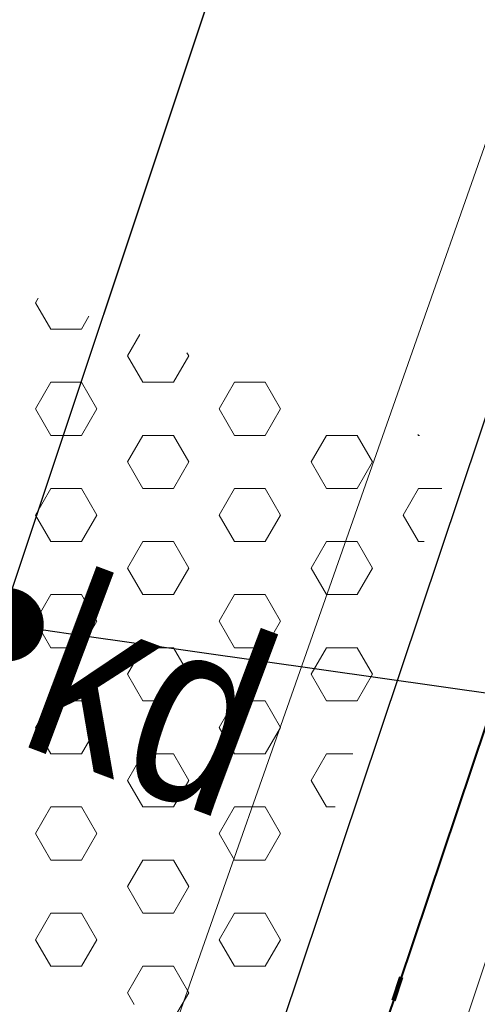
# Model space of a CAD drawing. Header units: metres. Extents: x 6599773 to 13199707, y 5688499 to 11377233.
# Tile 93 of 256: x 6599933.35 to 6599935.22, y 5688791.4 to 5688795.42. Entities that reach past the tile are written whole.
import ezdxf
from ezdxf import colors
from ezdxf.entities.mleader import LeaderData, LeaderLine
from ezdxf.enums import TextEntityAlignment as Align
from ezdxf.math import Vec2, Vec3

# ---------------------------------------------------------------- set-up
doc = ezdxf.new("R2010")
doc.units = ezdxf.units.M
doc.header["$MEASUREMENT"] = 0
for name, pattern in [('1', [0]), ('9', [1, 0, -1]), ('BTO', [0]), ('GUK', [2, 1.5, -0.5]), ('UPT', [0])]:
    doc.linetypes.add(name, pattern=pattern)
doc.layers.get('0').update_dxf_attribs({"linetype": 'CONTINUOUS', "lineweight": 5})
for name, color, linetype, lineweight in [('_kolor chodnik', 50, '1', 0), ('_kolor umocn', 7, '1', 5), ('_kolor zjazdy kostka', 7, '1', 0), ('_kolor ścieżka', 10, '1', 0), ('_linie rozgran', 100, '9', 90), ('_opiskd', 14, 'CONTINUOUS', 15), ('_row', 150, 'CONTINUOUS', 30), ('AS__Nowe_granice', 140, 'CONTINUOUS', 30), ('Kontury', 90, 'GUK', 5), ('OTK_L_5', 7, 'CONTINUOUS', 5), ('P_SUKP_E_T_0', 7, 'CONTINUOUS', 5), ('UTTPOM_L_0', 30, 'UPT', 9)]:
    doc.layers.add(name, color=color, linetype=linetype, lineweight=lineweight)
for name, color, linetype, lineweight, true_color in [('_kolor jezdnia', 7, '1', 0, 0x00dbdb), ('_kolor pobocze', 7, '1', 0, 0xff66ff), ('_podział mój', 7, 'BTO', 40, 0xdb70ff)]:
    doc.layers.add(name, color=color, linetype=linetype, lineweight=lineweight, true_color=true_color)
doc.styles.add('opis drzewa', font='ARIALN.TTF', dxfattribs={"width": 0.7, "height": 1.6})
doc.styles.add('STYL_ARIAL', font='ARIALN.TTF', dxfattribs={"width": 0.75, "oblique": 0.1})
pattern_1 = [(45, (0, 0), (-0.1767766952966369, 0.1767766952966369), []), (135, (0, 0), (-0.1767766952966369, -0.1767766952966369), [])]

# ---------------------------------------------------------------- blocks, each defined once
blk = doc.blocks.new('_Dot')
at = {"color": 0, "linetype": 'ByBlock', "lineweight": -2}
blk.add_line((-0.5, 0), (-1, 0), dxfattribs=at)
at = {"color": 0, "linetype": 'ByBlock', "const_width": 0.5}
blk.add_lwpolyline([(-0.25, 0, 1), (0.25, 0, 1)], format="xyb", close=True, dxfattribs=at)

msp = doc.modelspace()

# ---------------------------------------------------------------- hatches: boundary and pattern name
at = {"layer": '_kolor chodnik'}
h = msp.add_hatch(dxfattribs=at)
h.set_pattern_fill('ANSI37', color=256, scale=2)
h.set_pattern_definition(pattern_1)
h.paths.add_polyline_path([(6599849.938171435, 5688542.085872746), (6599852.232147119, 5688548.938742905), (6599853.573135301, 5688548.489851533), (6599853.827082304, 5688549.248475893), (6599851.793849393, 5688549.929093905), (6599849.895278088, 5688548.982823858), (6599847.823506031, 5688542.793750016)])
edge = h.paths.add_edge_path()
edge.add_line((6600018.106075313, 5689087.454911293), (6600022.42781917, 5689091.229234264))
edge.add_line((6600022.42781917, 5689091.229234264), (6600020.233254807, 5689093.742094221))
edge.add_line((6600020.233254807, 5689093.742094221), (6600017.159471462, 5689091.057656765))
edge.add_arc((6600023.275194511, 5689085.3851404), 8.341433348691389, 137.1531559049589, 148.8016577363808)
edge.add_line((6600016.140105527, 5689089.706021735), (6600018.106075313, 5689087.454911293))
h.paths.add_polyline_path([(6600038.501784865, 5689187.592294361), (6600037.906968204, 5689187.700586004), (6600037.63829624, 5689186.224843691), (6600038.240083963, 5689186.115282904)])
h.paths.add_polyline_path([(6600069.098302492, 5689360.276020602), (6600068.321239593, 5689360.413462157), (6600068.064048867, 5689358.936495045), (6600068.836639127, 5689358.799546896)])
h.paths.add_polyline_path([(6600082.393785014, 5689362.950258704), (6600082.941124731, 5689366.103121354), (6600081.481377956, 5689366.361351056), (6600080.923159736, 5689363.210828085)])
h.paths.add_polyline_path([(6600074.022236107, 5689388.065861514), (6600072.983907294, 5689388.249860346), (6600072.723374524, 5689386.77253894), (6600073.760538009, 5689386.588865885)])
h.paths.add_polyline_path([(6600105.613104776, 5689486.405659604), (6600106.749499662, 5689489.711933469), (6600105.298891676, 5689490.233346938), (6600104.143487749, 5689486.917306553)], flags=17)
h.paths.add_polyline_path([(6600132.519778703, 5689678.737346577), (6600131.761827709, 5689678.896110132), (6600131.444670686, 5689677.429261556), (6600132.212256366, 5689677.269208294)])
h.paths.add_polyline_path([(6600156.649397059, 5689798.7449027), (6600156.48800471, 5689797.958860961), (6600157.450195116, 5689797.757316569), (6600157.615023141, 5689798.542205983)])
h.paths.add_polyline_path([(6600189.055358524, 5689948.643107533), (6600187.902868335, 5689948.884512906), (6600187.600024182, 5689947.417400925), (6600188.748131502, 5689947.176379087)])
edge = h.paths.add_edge_path()
edge.add_line((6600204.459383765, 5690032.969035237), (6600204.153258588, 5690031.227801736))
edge.add_arc((6600202.328347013, 5690027.299936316), 4.331100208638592, 41.85300125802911, 65.08011549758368, ccw=False)
edge.add_arc((6600032.90393149, 5690051.979071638), 174.020003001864, 352.8070218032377, 353.495463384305)
edge.add_arc((6600202.372679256, 5690027.343587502), 5.999999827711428, 55.12102442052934, 69.64815978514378)
edge = h.paths.add_edge_path()
edge.add_line((6600205.046027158, 5690040.265402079), (6600204.972740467, 5690038.483452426))
edge.add_arc((6600203.986269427, 5690044.401803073), 5.999999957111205, 279.4630688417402, 294.9140560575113)
edge.add_line((6600206.513819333, 5690038.960158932), (6600206.607027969, 5690041.030672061))
edge.add_arc((6600203.986269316, 5690044.401803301), 4.270000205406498, 284.3702444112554, 307.86193139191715, ccw=False)
edge = h.paths.add_edge_path()
edge.add_arc((6600203.547470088, 5690044.558759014), 6.446878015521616, 324.4350091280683, 356.2013368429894, ccw=False)
edge.add_arc((6600203.986269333, 5690044.401803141), 6.00000007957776, 323.2169970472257, 357.4193489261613)
h.paths.add_polyline_path([(6600208.910055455, 5690121.713696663), (6600208.146285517, 5690121.748120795), (6600207.125602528, 5690121.794124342), (6600209.971605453, 5690121.665851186)])
edge = h.paths.add_edge_path()
edge.add_line((6600238.769818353, 5690481.648294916), (6600240.338176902, 5690490.873746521))
edge.add_line((6600240.338176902, 5690490.873746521), (6600241.251295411, 5690510.829461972))
edge.add_line((6600241.251295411, 5690510.829461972), (6600239.524022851, 5690510.928942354))
edge.add_line((6600239.524022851, 5690510.928942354), (6600238.633343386, 5690491.167757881))
edge.add_line((6600238.633343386, 5690491.167757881), (6600234.579716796, 5690467.661262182))
edge.add_line((6600234.579716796, 5690467.661262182), (6600234.449796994, 5690464.966873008))
edge.add_arc((6600242.443669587, 5690464.607462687), 8.00194818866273, 177.4256738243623, 268.2543056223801)
edge.add_line((6600242.199903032, 5690456.609228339), (6600242.216657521, 5690457.359274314))
edge.add_line((6600242.216657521, 5690457.359274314), (6600242.305257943, 5690458.836738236))
edge.add_arc((6600242.444504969, 5690464.607952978), 5.772894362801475, 177.0298084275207, 268.6178439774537, ccw=False)
edge.add_line((6600236.679365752, 5690464.907083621), (6600236.951876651, 5690470.95443634))
edge.add_line((6600236.951876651, 5690470.95443634), (6600238.150786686, 5690478.210832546))
edge.add_line((6600238.150786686, 5690478.210832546), (6600238.769818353, 5690481.648294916))
h.paths.add_polyline_path([(6600238.769818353, 5690481.648294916), (6600238.150786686, 5690478.210832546), (6600239.670056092, 5690477.930590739), (6600240.266710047, 5690481.376366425)], flags=17)
edge = h.paths.add_edge_path()
edge.add_line((6600223.366500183, 5690460.339976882), (6600223.276803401, 5690457.948865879))
edge.add_arc((6600221.105749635, 5690465.64864014), 7.999999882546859, 285.7465040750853, 299.8464885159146)
edge.add_line((6600225.08717264, 5690458.709744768), (6600225.240084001, 5690461.623695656))
edge.add_arc((6600221.105749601, 5690465.648640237), 5.769999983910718, 293.06724420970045, 315.7681070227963, ccw=False)
edge = h.paths.add_edge_path()
edge.add_arc((6600220.025145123, 5690444.676291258), 5.77000016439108, 37.996647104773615, 59.94382588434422, ccw=False)
edge.add_line((6600224.572175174, 5690448.22839199), (6600224.817793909, 5690451.081798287))
edge.add_arc((6600220.025145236, 5690444.676291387), 7.999999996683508, 53.19588653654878, 68.15166733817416)
edge.add_line((6600223.00235276, 5690452.101669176), (6600222.91504296, 5690449.670427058))
edge = h.paths.add_edge_path()
edge.add_arc((6600221.105749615, 5690465.648640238), 7.999999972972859, 328.0222308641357, 357.0132597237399)
edge.add_line((6600229.094882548, 5690465.23180147), (6600229.218816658, 5690467.593604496))
edge.add_line((6600229.218816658, 5690467.593604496), (6600228.218919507, 5690467.645774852))
edge.add_line((6600228.218919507, 5690467.645774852), (6600227.891778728, 5690461.411918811))
h.paths.add_polyline_path([(6600200.980142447, 5690012.236744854), (6600202.31727834, 5690011.956662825), (6600202.522293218, 5690012.935421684), (6600201.182321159, 5690013.216097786)])
h.paths.add_polyline_path([(6600196.457878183, 5689983.98337835), (6600195.202332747, 5689984.246370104), (6600194.899091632, 5689982.777335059), (6600196.150355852, 5689982.515240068)])
edge = h.paths.add_edge_path()
edge.add_line((6600112.305909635, 5689517.99101877), (6600112.691041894, 5689519.807934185))
edge.add_line((6600112.691041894, 5689519.807934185), (6600113.245521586, 5689522.423769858))
edge.add_line((6600113.245521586, 5689522.423769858), (6600111.553124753, 5689522.782507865))
edge.add_line((6600111.553124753, 5689522.782507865), (6600107.405864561, 5689503.217226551))
edge.add_line((6600107.405864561, 5689503.217226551), (6600099.494506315, 5689480.361667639))
edge.add_line((6600099.494506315, 5689480.361667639), (6600099.182814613, 5689478.891218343))
edge.add_arc((6600107.008997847, 5689477.232359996), 8.000059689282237, 168.0325629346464, 257.7529108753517)
edge.add_line((6600105.311960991, 5689469.414366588), (6600105.784990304, 5689471.593619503))
edge.add_arc((6600107.008927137, 5689477.232314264), 5.769999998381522, 168.0321375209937, 257.7533362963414, ccw=False)
edge.add_line((6600101.364343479, 5689478.42879883), (6600101.647245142, 5689479.76342708))
edge.add_line((6600101.647245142, 5689479.76342708), (6600104.143487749, 5689486.917306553))
edge.add_line((6600104.143487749, 5689486.917306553), (6600105.298891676, 5689490.233346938))
edge.add_line((6600105.298891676, 5689490.233346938), (6600108.240043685, 5689498.809726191))
edge.add_line((6600108.240043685, 5689498.809726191), (6600112.305909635, 5689517.99101877))
h.paths.add_polyline_path([(6600136.009573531, 5689645.499114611), (6600138.333647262, 5689645.012304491), (6600138.661671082, 5689646.578318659), (6600134.869459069, 5689647.372651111)])
at = {"layer": '_kolor jezdnia'}
h = msp.add_hatch(dxfattribs=at)
h.set_pattern_fill('ANSI37', color=256, scale=2.2)
h.set_pattern_definition([(311.9999999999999, (0, 0), (0.2043648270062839, 0.1840109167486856), []), (41.99999999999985, (0, 0), (-0.1840109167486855, 0.2043648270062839), [])])
edge = h.paths.add_edge_path()
edge.add_line((6599833.066047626, 5688539.933393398), (6599850.649511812, 5688527.983462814))
edge.add_arc((6599857.337592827, 5688536.653968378), 10.95025544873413, 169.5012687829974, 232.3548431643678, ccw=False)
edge.add_arc((6599858.085851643, 5688536.618142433), 11.69295282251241, 162.2507788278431, 169.9967502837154, ccw=False)
edge.add_line((6599846.949484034, 5688540.182754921), (6599847.823506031, 5688542.793750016))
edge.add_line((6599847.823506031, 5688542.793750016), (6599849.895278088, 5688548.982823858))
edge.add_line((6599849.895278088, 5688548.982823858), (6599852.434748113, 5688556.56906746))
edge.add_line((6599852.434748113, 5688556.56906746), (6599928.48625871, 5688783.760284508))
edge.add_line((6599928.48625871, 5688783.760284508), (6599931.025728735, 5688791.34652811))
edge.add_line((6599931.025728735, 5688791.34652811), (6599996.657773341, 5688987.411326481))
edge.add_line((6599996.657773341, 5688987.411326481), (6599999.197243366, 5688994.997570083))
edge.add_line((6599999.197243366, 5688994.997570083), (6600021.930100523, 5689062.908193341))
edge.add_line((6600021.930100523, 5689062.908193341), (6600017.620224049, 5689067.371531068))
edge.add_line((6600017.620224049, 5689067.371531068), (6600016.714558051, 5689064.654078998))
edge.add_line((6600016.714558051, 5689064.654078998), (6600012.423620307, 5689051.835617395))
edge.add_line((6600012.423620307, 5689051.835617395), (6600009.884150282, 5689044.249373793))
edge.add_line((6600009.884150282, 5689044.249373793), (6599977.53516164, 5688947.612159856))
edge.add_line((6599977.53516164, 5688947.612159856), (6599974.995691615, 5688940.025916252))
edge.add_line((6599974.995691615, 5688940.025916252), (6599942.096912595, 5688841.746295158))
edge.add_line((6599942.096912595, 5688841.746295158), (6599939.557442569, 5688834.160051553))
edge.add_line((6599939.557442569, 5688834.160051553), (6599882.679288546, 5688664.246042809))
edge.add_line((6599882.679288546, 5688664.246042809), (6599880.139818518, 5688656.659799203))
edge.add_line((6599880.139818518, 5688656.659799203), (6599852.464543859, 5688573.984527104))
edge.add_line((6599852.464543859, 5688573.984527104), (6599842.470137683, 5688544.127903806))
edge.add_arc((6599835.706422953, 5688546.652910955), 7.219660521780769, 248.54809133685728, 339.52856074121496, ccw=False)
h.paths.add_polyline_path([(6600044.653202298, 5689172.271628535), (6600046.276244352, 5689181.431901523), (6600047.759199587, 5689189.801539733), (6600051.0603021, 5689208.432603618), (6600052.368792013, 5689215.817578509), (6600054.808584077, 5689229.587499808), (6600056.11707399, 5689236.972474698), (6600057.346666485, 5689243.912161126), (6600058.655146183, 5689251.297078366), (6600058.831439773, 5689252.292060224), (6600060.098987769, 5689259.445963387), (6600060.139929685, 5689259.677035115), (6600061.407468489, 5689266.830886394), (6600072.329030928, 5689328.470998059), (6600073.637511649, 5689335.855921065), (6600077.337304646, 5689356.73715072), (6600078.820259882, 5689365.106788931), (6600081.142794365, 5689378.214921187), (6600082.53851694, 5689386.092227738), (6600095.187867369, 5689457.483787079), (6600091.082877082, 5689465.8405575), (6600089.043088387, 5689454.328211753), (6600087.870641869, 5689447.711051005), (6600087.560133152, 5689445.958573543), (6600086.562151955, 5689440.326076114), (6600082.433200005, 5689417.022719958), (6600080.95024477, 5689408.65308175), (6600077.202698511, 5689387.502337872), (6600075.719743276, 5689379.132699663), (6600073.469199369, 5689366.430874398), (6600071.986244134, 5689358.061236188), (6600069.986864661, 5689346.776955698), (6600068.591142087, 5689338.899649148), (6600065.559290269, 5689321.78820693), (6600064.163567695, 5689313.91090038), (6600059.719426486, 5689288.828650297), (6600058.323703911, 5689280.951343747), (6600057.563846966, 5689276.662793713), (6600056.168124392, 5689268.785487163), (6600054.804920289, 5689261.091711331), (6600053.409197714, 5689253.214404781), (6600053.264817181, 5689252.399536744), (6600051.869094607, 5689244.522230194), (6600051.183555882, 5689240.653124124), (6600049.787833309, 5689232.775817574), (6600046.593849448, 5689214.749319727), (6600045.198126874, 5689206.872013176), (6600044.41754409, 5689202.466488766), (6600042.934588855, 5689194.096850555), (6600036.429952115, 5689157.38538759), (6600034.94699688, 5689149.01574938), (6600030.579776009, 5689124.367629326), (6600027.529365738, 5689107.151445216), (6600024.895072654, 5689094.014582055), (6600030.583685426, 5689094.264316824), (6600032.945013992, 5689106.191885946), (6600043.170247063, 5689163.901990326)])
edge = h.paths.add_edge_path()
edge.add_line((6600111.106812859, 5689535.144351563), (6600111.256844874, 5689535.85214863))
edge.add_line((6600111.256844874, 5689535.85214863), (6600112.915748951, 5689543.678261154))
edge.add_line((6600112.915748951, 5689543.678261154), (6600117.304772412, 5689564.384094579))
edge.add_line((6600117.304772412, 5689564.384094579), (6600119.067357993, 5689572.699339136))
edge.add_line((6600119.067357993, 5689572.699339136), (6600120.087667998, 5689577.512794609))
edge.add_line((6600120.087667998, 5689577.512794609), (6600121.64289057, 5689584.849775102))
edge.add_line((6600121.64289057, 5689584.849775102), (6600128.436769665, 5689616.900852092))
edge.add_line((6600128.436769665, 5689616.900852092), (6600129.991992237, 5689624.237832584))
edge.add_line((6600129.991992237, 5689624.237832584), (6600132.660554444, 5689636.827148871))
edge.add_line((6600132.660554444, 5689636.827148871), (6600133.208838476, 5689639.444704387))
edge.add_line((6600133.208838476, 5689639.444704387), (6600134.848957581, 5689647.274775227))
edge.add_line((6600134.848957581, 5689647.274775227), (6600138.97649476, 5689666.979995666))
edge.add_line((6600138.97649476, 5689666.979995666), (6600140.51410642, 5689674.320687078))
edge.add_line((6600140.51410642, 5689674.320687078), (6600145.209128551, 5689696.735129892))
edge.add_line((6600145.209128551, 5689696.735129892), (6600146.746740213, 5689704.075821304))
edge.add_line((6600146.746740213, 5689704.075821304), (6600151.462308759, 5689726.588354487))
edge.add_line((6600151.462308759, 5689726.588354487), (6600152.999920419, 5689733.929045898))
edge.add_line((6600152.999920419, 5689733.929045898), (6600155.244070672, 5689744.642813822))
edge.add_line((6600155.244070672, 5689744.642813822), (6600156.781682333, 5689751.983505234))
edge.add_line((6600156.781682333, 5689751.983505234), (6600161.635515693, 5689775.156126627))
edge.add_line((6600161.635515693, 5689775.156126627), (6600163.378142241, 5689783.475576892))
edge.add_line((6600163.378142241, 5689783.475576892), (6600163.850769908, 5689785.731942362))
edge.add_line((6600163.850769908, 5689785.731942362), (6600167.028500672, 5689800.90270461))
edge.add_line((6600167.028500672, 5689800.90270461), (6600179.490888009, 5689860.399222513))
edge.add_line((6600179.490888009, 5689860.399222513), (6600181.233514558, 5689868.718672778))
edge.add_line((6600181.233514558, 5689868.718672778), (6600181.84713393, 5689871.648144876))
edge.add_line((6600181.84713393, 5689871.648144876), (6600183.38474559, 5689878.988836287))
edge.add_line((6600183.38474559, 5689878.988836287), (6600184.935818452, 5689886.393792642))
edge.add_line((6600184.935818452, 5689886.393792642), (6600186.575937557, 5689894.223863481))
edge.add_line((6600186.575937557, 5689894.223863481), (6600194.051338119, 5689929.912074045))
edge.add_line((6600194.051338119, 5689929.912074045), (6600195.691457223, 5689937.742144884))
edge.add_line((6600195.691457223, 5689937.742144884), (6600202.915799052, 5689972.231779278))
edge.add_line((6600202.915799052, 5689972.231779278), (6600204.555918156, 5689980.061850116))
edge.add_line((6600204.555918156, 5689980.061850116), (6600206.062781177, 5689987.255744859))
edge.add_line((6600206.062781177, 5689987.255744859), (6600207.702900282, 5689995.085815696))
edge.add_line((6600207.702900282, 5689995.085815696), (6600210.232559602, 5690007.162628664))
edge.add_line((6600210.232559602, 5690007.162628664), (6600211.694938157, 5690014.144150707))
edge.add_arc((6600028.177652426, 5690052.584442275), 187.5000004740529, 348.1696294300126, 357.4195276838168)
edge.add_line((6600215.487522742, 5690044.142720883), (6600208.310270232, 5690026.480446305))
edge.add_arc((6600032.903933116, 5690051.97907145), 177.2500013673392, 348.1696294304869, 351.7289130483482, ccw=False)
edge.add_line((6600206.38894146, 5690015.640182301), (6600205.966941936, 5690013.625519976))
edge.add_line((6600205.966941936, 5690013.625519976), (6600204.326822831, 5690005.795449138))
edge.add_line((6600204.326822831, 5690005.795449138), (6600197.076961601, 5689971.183982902))
edge.add_line((6600197.076961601, 5689971.183982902), (6600195.334335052, 5689962.864532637))
edge.add_line((6600195.334335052, 5689962.864532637), (6600193.44722506, 5689953.855305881))
edge.add_line((6600193.44722506, 5689953.855305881), (6600191.909227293, 5689946.512771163))
edge.add_line((6600191.909227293, 5689946.512771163), (6600185.49684423, 5689915.899498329))
edge.add_line((6600185.49684423, 5689915.899498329), (6600183.856521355, 5689908.068454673))
edge.add_line((6600183.856521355, 5689908.068454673), (6600182.066605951, 5689899.523243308))
edge.add_line((6600182.066605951, 5689899.523243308), (6600180.32407057, 5689891.204228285))
edge.add_line((6600180.32407057, 5689891.204228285), (6600174.320344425, 5689862.541919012))
edge.add_line((6600174.320344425, 5689862.541919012), (6600172.577809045, 5689854.222903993))
edge.add_line((6600172.577809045, 5689854.222903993), (6600163.663810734, 5689811.666703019))
edge.add_line((6600163.663810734, 5689811.666703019), (6600162.023782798, 5689803.837067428))
edge.add_line((6600162.023782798, 5689803.837067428), (6600160.924220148, 5689798.587659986))
edge.add_line((6600160.924220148, 5689798.587659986), (6600159.279208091, 5689790.734229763))
edge.add_line((6600159.279208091, 5689790.734229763), (6600157.107250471, 5689780.365115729))
edge.add_line((6600157.107250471, 5689780.365115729), (6600155.462238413, 5689772.511685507))
edge.add_line((6600155.462238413, 5689772.511685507), (6600153.380318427, 5689762.572418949))
edge.add_line((6600153.380318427, 5689762.572418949), (6600151.735124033, 5689754.718118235))
edge.add_line((6600151.735124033, 5689754.718118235), (6600148.586504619, 5689739.686336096))
edge.add_line((6600148.586504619, 5689739.686336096), (6600146.885007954, 5689731.563243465))
edge.add_line((6600146.885007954, 5689731.563243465), (6600141.75088822, 5689707.052510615))
edge.add_line((6600141.75088822, 5689707.052510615), (6600140.110896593, 5689699.223048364))
edge.add_line((6600140.110896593, 5689699.223048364), (6600133.483561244, 5689667.583574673))
edge.add_line((6600133.483561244, 5689667.583574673), (6600131.860394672, 5689659.834436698))
edge.add_line((6600131.860394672, 5689659.834436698), (6600131.740984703, 5689659.26436315))
edge.add_line((6600131.740984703, 5689659.26436315), (6600130.117814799, 5689651.515209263))
edge.add_line((6600130.117814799, 5689651.515209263), (6600127.278733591, 5689637.961189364))
edge.add_line((6600127.278733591, 5689637.961189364), (6600126.924568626, 5689636.290366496))
edge.add_line((6600126.924568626, 5689636.290366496), (6600125.166244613, 5689627.995226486))
edge.add_line((6600125.166244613, 5689627.995226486), (6600118.009503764, 5689594.232298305))
edge.add_line((6600118.009503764, 5689594.232298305), (6600116.251179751, 5689585.937158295))
edge.add_line((6600116.251179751, 5689585.937158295), (6600113.665314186, 5689573.737975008))
edge.add_line((6600113.665314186, 5689573.737975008), (6600111.898534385, 5689565.402943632))
edge.add_line((6600111.898534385, 5689565.402943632), (6600104.889982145, 5689532.33911599))
edge.add_line((6600104.889982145, 5689532.33911599), (6600103.226635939, 5689524.492047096))
edge.add_line((6600103.226635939, 5689524.492047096), (6600096.623876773, 5689493.342605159))
edge.add_line((6600096.623876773, 5689493.342605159), (6600094.968986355, 5689485.53542763))
edge.add_line((6600094.968986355, 5689485.53542763), (6600094.300101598, 5689482.379870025))
edge.add_line((6600094.300101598, 5689482.379870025), (6600099.182814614, 5689478.891218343))
edge.add_line((6600099.182814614, 5689478.891218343), (6600099.494506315, 5689480.361667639))
edge.add_line((6600099.494506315, 5689480.361667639), (6600111.106812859, 5689535.144351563))
edge = h.paths.add_edge_path()
edge.add_arc((6600239.213891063, 5690851.4003676), 10.0000000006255, -2.8342403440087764, 76.13703556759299, ccw=False)
edge.add_line((6600249.201658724, 5690850.905901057), (6600249.082723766, 5690848.503524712))
edge.add_line((6600249.082723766, 5690848.503524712), (6600247.016487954, 5690806.767468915))
edge.add_line((6600247.016487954, 5690806.767468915), (6600246.092398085, 5690789.152178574))
edge.add_line((6600246.092398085, 5690789.152178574), (6600233.768116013, 5690572.015170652))
edge.add_line((6600233.768116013, 5690572.015170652), (6600228.959056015, 5690465.29620206))
edge.add_line((6600228.959056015, 5690465.29620206), (6600234.588724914, 5690465.017134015))
edge.add_line((6600234.588724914, 5690465.017134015), (6600239.26254019, 5690571.767576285))
edge.add_line((6600239.26254019, 5690571.767576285), (6600252.505038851, 5690806.400146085))
edge.add_line((6600252.505038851, 5690806.400146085), (6600254.569211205, 5690848.094521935))
edge.add_arc((6600262.559425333, 5690847.6989487), 7.999999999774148, 76.13703557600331, 177.1657596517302, ccw=False)
edge.add_line((6600264.476229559, 5690855.465921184), (6600241.609896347, 5690861.109083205))
edge = h.paths.add_edge_path()
edge.add_line((6600250.031475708, 5690451.625307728), (6600250.231741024, 5690455.772579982))
edge.add_line((6600250.231741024, 5690455.772579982), (6600246.257763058, 5690456.417303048))
edge.add_line((6600246.257763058, 5690456.417303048), (6600242.171761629, 5690456.61060902))
edge.add_arc((6600242.563100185, 5690464.586983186), 7.985968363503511, 176.9123644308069, 267.1911945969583, ccw=False)
edge.add_line((6600234.588724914, 5690465.017134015), (6600228.959056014, 5690465.29620206))
edge.add_arc((6600220.965133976, 5690465.657286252), 8.002072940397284, 267.8289300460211, 357.413716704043, ccw=False)
edge.add_line((6600220.661989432, 5690457.660957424), (6600212.406915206, 5690458.119572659))
edge.add_line((6600212.406915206, 5690458.119572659), (6600208.431872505, 5690457.817501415))
edge.add_line((6600208.431872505, 5690457.817501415), (6600208.233912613, 5690454.548331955))
edge.add_line((6600208.233912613, 5690454.548331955), (6600212.129565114, 5690453.127270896))
edge.add_line((6600212.129565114, 5690453.127270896), (6600218.640548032, 5690452.76554962))
edge.add_line((6600218.640548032, 5690452.76554962), (6600216.486747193, 5690452.885205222))
edge.add_line((6600216.486747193, 5690452.885205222), (6600220.46890539, 5690452.663974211))
edge.add_arc((6600220.025145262, 5690444.676291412), 7.999999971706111, -0.3386579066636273, 86.8201700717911, ccw=False)
edge.add_line((6600228.025005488, 5690444.629006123), (6600227.803602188, 5690439.649256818))
edge.add_line((6600227.803602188, 5690439.649256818), (6600226.885525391, 5690435.936828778))
edge.add_line((6600226.885525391, 5690435.936828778), (6600225.534849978, 5690405.967249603))
edge.add_line((6600225.534849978, 5690405.967249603), (6600226.115199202, 5690402.187514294))
edge.add_line((6600226.115199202, 5690402.187514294), (6600213.445139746, 5690121.008786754))
edge.add_line((6600213.445139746, 5690121.008786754), (6600213.352800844, 5690118.960058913))
edge.add_line((6600213.352800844, 5690118.960058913), (6600209.980184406, 5690044.131649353))
edge.add_arc((6600203.986269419, 5690044.401803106), 5.999999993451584, 257.4162346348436, 357.41934921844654, ccw=False)
edge.add_line((6600202.679069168, 5690038.545931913), (6600201.589735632, 5690033.666039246))
edge.add_line((6600201.589735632, 5690033.666039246), (6600203.67987942, 5690033.199458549))
edge.add_arc((6600202.372679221, 5690027.343587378), 5.999999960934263, -8.27108729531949, 77.41623506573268, ccw=False)
edge.add_line((6600208.310270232, 5690026.480446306), (6600215.487522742, 5690044.142720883))
edge.add_line((6600215.487522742, 5690044.142720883), (6600216.199687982, 5690059.944661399))
edge.add_line((6600216.199687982, 5690059.944661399), (6600216.537356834, 5690067.437056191))
edge.add_line((6600216.537356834, 5690067.437056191), (6600223.893528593, 5690230.66011469))
edge.add_line((6600223.893528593, 5690230.66011469), (6600224.231197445, 5690238.152509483))
edge.add_line((6600224.231197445, 5690238.152509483), (6600233.507835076, 5690443.987992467))
edge.add_arc((6600241.499722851, 5690443.627812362), 7.999999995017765, 87.29208981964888, 177.4195277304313, ccw=False)
edge.add_line((6600241.877677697, 5690451.618879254), (6600246.021541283, 5690451.422886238))
edge.add_line((6600246.021541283, 5690451.422886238), (6600246.427694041, 5690451.443388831))
edge.add_line((6600246.427694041, 5690451.443388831), (6600246.793970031, 5690451.461878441))
edge.add_line((6600246.793970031, 5690451.461878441), (6600250.031475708, 5690451.625307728))
edge = h.paths.add_edge_path()
edge.add_line((6600007.33756506, 5689086.20374581), (6600006.980466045, 5689080.740822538))
edge.add_line((6600006.980466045, 5689080.740822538), (6600007.229745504, 5689080.720859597))
edge.add_line((6600007.229745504, 5689080.720859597), (6600008.093335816, 5689080.601653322))
edge.add_line((6600008.093335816, 5689080.601653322), (6600008.702681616, 5689080.53831051))
edge.add_arc((6600008.140193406, 5689070.554142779), 9.999999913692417, -18.557800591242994, 86.77547804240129, ccw=False)
edge.add_line((6600017.620224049, 5689067.371531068), (6600021.930100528, 5689062.908193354))
edge.add_arc((6599734.83819726, 5689159.011261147), 302.7499967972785, 341.4922000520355, 343.8640860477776)
edge.add_arc((6600034.895369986, 5689072.315877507), 9.581213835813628, 98.63328270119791, 164.5273290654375, ccw=False)
edge.add_line((6600033.457137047, 5689081.788529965), (6600033.832640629, 5689081.798737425))
edge.add_line((6600033.832640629, 5689081.798737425), (6600034.422462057, 5689082.05700874))
edge.add_line((6600034.422462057, 5689082.05700874), (6600036.833623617, 5689082.139040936))
edge.add_line((6600036.833623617, 5689082.139040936), (6600036.730225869, 5689087.148851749))
edge.add_line((6600036.730225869, 5689087.148851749), (6600036.579860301, 5689087.134303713))
edge.add_arc((6600036.479565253, 5689093.136286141), 6.002820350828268, 169.1687651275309, 270.9573417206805, ccw=False)
edge.add_line((6600030.583685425, 5689094.264316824), (6600024.895072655, 5689094.014582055))
edge.add_arc((6600015.200558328, 5689096.162123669), 9.929528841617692, 271.0943432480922, 347.5094668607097, ccw=False)
edge.add_arc((6600014.909438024, 5689089.646776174), 3.446070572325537, 264.4236009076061, 278.0194998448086, ccw=False)
edge.add_line((6600014.574573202, 5689086.217014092), (6600014.299554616, 5689086.232508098))
edge.add_line((6600014.299554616, 5689086.232508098), (6600010.474232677, 5689086.448019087))
edge.add_line((6600010.474232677, 5689086.448019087), (6600007.33756506, 5689086.20374581))
edge = h.paths.add_edge_path()
edge.add_line((6600105.490725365, 5689463.953528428), (6600106.927559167, 5689464.047234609))
edge.add_line((6600106.927559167, 5689464.047234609), (6600107.835, 5689468.66))
edge.add_line((6600107.835, 5689468.66), (6600105.311960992, 5689469.414366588))
edge.add_arc((6600107.008997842, 5689477.232359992), 8.000059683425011, 168.0325628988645, 257.7529109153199, ccw=False)
edge.add_line((6600099.182814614, 5689478.891218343), (6600094.300101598, 5689482.379870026))
edge.add_arc((6600586.245114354, 5689378.10423892), 502.8750369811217, 168.032376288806, 169.9522165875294)
edge.add_line((6600091.082877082, 5689465.8405575), (6600095.187867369, 5689457.483787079))
edge.add_arc((6600103.06517392, 5689456.088064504), 8.000000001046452, 77.7533362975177, 169.9524553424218, ccw=False)
edge.add_line((6600104.762140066, 5689463.906012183), (6600105.490725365, 5689463.953528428))
at = {"layer": '_kolor pobocze'}
h = msp.add_hatch(dxfattribs=at)
h.set_pattern_fill('ANSI37', color=256, scale=2)
h.set_pattern_definition(pattern_1)
edge = h.paths.add_edge_path()
edge.add_line((6600035.926965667, 5689101.56944285), (6600036.046865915, 5689102.311543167))
edge.add_arc((6600058.171848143, 5689233.778275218), 133.3154772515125, 259.4578941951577, 260.4470163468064, ccw=False)
edge.add_line((6600033.780707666, 5689102.713067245), (6600032.142559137, 5689101.847662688))
edge.add_arc((6599734.838175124, 5689159.011266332), 302.7500195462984, 347.6801154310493, 349.11639019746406, ccw=False)
edge.add_arc((6600036.478170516, 5689093.133441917), 6.000000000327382, 167.68011541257, 271.5571101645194)
edge.add_line((6600036.64121064, 5689087.1356575), (6600036.730491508, 5689087.137804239))
edge.add_line((6600036.730491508, 5689087.137804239), (6600036.71246321, 5689087.887583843))
edge.add_line((6600036.71246321, 5689087.887583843), (6600036.559840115, 5689087.884077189))
edge.add_arc((6600036.482532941, 5689093.14290691), 5.259397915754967, 170.6455005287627, 270.84221319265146, ccw=False)
edge.add_arc((6600545.796425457, 5688991.216220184), 524.6691769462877, 167.9170060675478, 168.7028219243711, ccw=False)
edge.add_line((6600032.751078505, 5689101.044345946), (6600034.011432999, 5689101.917298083))
edge.add_line((6600034.011432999, 5689101.917298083), (6600035.926965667, 5689101.56944285))
edge = h.paths.add_edge_path()
edge.add_line((6600002.828843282, 5688994.032881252), (6600003.066918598, 5688994.744091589))
edge.add_line((6600003.066918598, 5688994.744091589), (6600001.227880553, 5688995.359703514))
edge.add_line((6600001.227880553, 5688995.359703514), (6600000.55876659, 5688996.702196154))
edge.add_line((6600000.55876659, 5688996.702196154), (6600022.641310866, 5689062.67011804))
edge.add_arc((6599734.83819395, 5689159.011262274), 303.5000002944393, 341.4922000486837, 343.8640860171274)
edge.add_arc((6600035.267451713, 5689072.092773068), 9.250000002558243, 91.55711016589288, 163.8640860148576, ccw=False)
edge.add_line((6600035.016098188, 5689081.339357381), (6600036.868703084, 5689081.389717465))
edge.add_line((6600036.868703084, 5689081.389717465), (6600036.850674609, 5689082.139504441))
edge.add_line((6600036.850674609, 5689082.139504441), (6600034.995718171, 5689082.089080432))
edge.add_arc((6600035.267451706, 5689072.092773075), 9.999999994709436, 91.55711014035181, 163.8640860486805)
edge.add_arc((6599734.838192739, 5689159.011262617), 302.7500015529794, 341.4922000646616, 343.8640860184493, ccw=False)
edge.add_line((6600021.930100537, 5689062.908193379), (6599999.748942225, 5688996.6456785))
edge.add_line((6599999.748942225, 5688996.6456785), (6600000.695212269, 5688994.747107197))
edge.add_line((6600000.695212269, 5688994.747107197), (6600002.828843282, 5688994.032881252))
h.paths.add_polyline_path([(6599971.7492186, 5688907.297112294), (6599971.084233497, 5688908.631320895), (6599997.822068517, 5688988.526766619), (6599999.164561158, 5688989.195880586), (6600001.003599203, 5688988.580268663), (6600001.241674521, 5688989.291479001), (6599999.108043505, 5688990.005704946), (6599997.2094722, 5688989.059434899), (6599970.270280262, 5688908.583087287), (6599971.216550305, 5688906.684515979), (6599973.350181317, 5688905.970290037), (6599973.588256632, 5688906.681500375)])
h.paths.add_polyline_path([(6599932.504667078, 5688790.060553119), (6599931.835553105, 5688791.403045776), (6599968.343406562, 5688900.4641754), (6599969.685899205, 5688901.133289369), (6599971.524937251, 5688900.517677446), (6599971.763012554, 5688901.228887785), (6599969.629381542, 5688901.94311373), (6599967.730810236, 5688900.996843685), (6599931.025728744, 5688791.34652811), (6599931.971998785, 5688789.447956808), (6599933.988392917, 5688788.772975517), (6599934.226774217, 5688789.484136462)])
at = {"layer": '_kolor umocn', "ltscale": 0.5}
h = msp.add_hatch(dxfattribs=at)
h.set_pattern_fill('HEX', color=256)
h.set_pattern_definition([(0, (-302.398268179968, -1913.54812088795), (0, 0.2165063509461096), [0.125, -0.25]), (120, (-302.398268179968, -1913.54812088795), (-0.1875, -0.1082531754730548), [0.1249999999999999, -0.2499999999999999]), (59.99999999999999, (-302.273268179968, -1913.54812088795), (-0.1875, 0.1082531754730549), [0.125, -0.25])])
h.paths.add_polyline_path([(6599935.127621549, 5688793.676919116), (6599932.865543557, 5688794.479970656), (6599932.043393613, 5688792.023934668), (6599934.310201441, 5688791.235012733)])
at = {"layer": '_kolor zjazdy kostka'}
h = msp.add_hatch(dxfattribs=at)
h.set_pattern_fill('ANSI37', color=256, scale=2)
h.set_pattern_definition(pattern_1)
h.paths.add_polyline_path([(6600244.137440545, 5690813.934732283), (6600242.369522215, 5690814.022127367), (6600242.097568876, 5690808.528921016), (6600243.865482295, 5690808.44142671)])
h.paths.add_polyline_path([(6600247.012128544, 5690806.679412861), (6600247.44273645, 5690815.377295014), (6600247.393289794, 5690814.378518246), (6600247.113277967, 5690808.722537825)])
h.paths.add_polyline_path([(6600242.297085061, 5690788.088808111), (6600240.958726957, 5690788.155683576), (6600240.648818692, 5690782.664569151), (6600241.987258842, 5690782.599147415)])
h.paths.add_polyline_path([(6600245.558275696, 5690780.919298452), (6600246.037231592, 5690789.405686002), (6600244.985820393, 5690788.453468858), (6600244.612601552, 5690781.981345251)])
h.paths.add_polyline_path([(6600241.348405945, 5690723.711515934), (6600242.272017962, 5690722.691689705), (6600242.749709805, 5690731.155680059), (6600241.698138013, 5690730.203317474), (6600241.472690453, 5690726.27550499)])
h.paths.add_polyline_path([(6600225.772794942, 5690394.589141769), (6600224.731429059, 5690393.637598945), (6600224.461246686, 5690387.644646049), (6600225.412923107, 5690386.603142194)])
h.paths.add_polyline_path([(6600223.012390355, 5690333.280720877), (6600223.372595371, 5690341.272607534), (6600222.32835346, 5690340.318436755), (6600222.058239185, 5690334.324941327)])
h.paths.add_polyline_path([(6600215.496388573, 5690166.390602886), (6600215.856593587, 5690174.382489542), (6600214.812834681, 5690173.428760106), (6600214.542018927, 5690167.435062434)])
h.paths.add_polyline_path([(6600212.446537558, 5690121.053392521), (6600213.399499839, 5690120.010473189), (6600213.788744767, 5690128.503024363), (6600212.745135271, 5690127.54943145)])
h.paths.add_polyline_path([(6600209.977420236, 5690121.665589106), (6600210.225142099, 5690127.162117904), (6600207.346107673, 5690127.291879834), (6600207.119593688, 5690121.794395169)])
h.paths.add_polyline_path([(6600207.950178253, 5690070.725854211), (6600204.880846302, 5690070.828947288), (6600204.643784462, 5690065.333808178), (6600207.702521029, 5690065.204598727)])
h.paths.add_polyline_path([(6600200.981479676, 5690012.236464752), (6600199.969248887, 5690007.339980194), (6600201.282587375, 5690007.064882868), (6600202.31726072, 5690011.956666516)])
h.paths.add_polyline_path([(6600193.613960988, 5689970.406358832), (6600192.398010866, 5689970.660657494), (6600191.286205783, 5689965.274578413), (6600192.486379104, 5689965.023185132)])
h.paths.add_polyline_path([(6600189.061271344, 5689948.671423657), (6600189.984133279, 5689953.050774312), (6600188.818902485, 5689953.32186217), (6600187.908781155, 5689948.91282903)])
h.paths.add_polyline_path([(6600180.976201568, 5689915.317449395), (6600179.952861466, 5689910.421322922), (6600181.008474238, 5689910.200199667), (6600182.033843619, 5689915.09540201)])
h.paths.add_polyline_path([(6600176.508279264, 5689893.538690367), (6600177.476023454, 5689893.335973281), (6600178.603605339, 5689898.719146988), (6600177.636002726, 5689898.922290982)])
h.paths.add_polyline_path([(6600179.28182965, 5689859.401159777), (6600180.522246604, 5689860.211927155), (6600181.057490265, 5689860.561775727), (6600183.598022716, 5689860.029600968), (6600184.726606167, 5689865.412570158), (6600182.186324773, 5689865.943033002), (6600181.604764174, 5689866.832779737), (6600181.024456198, 5689867.720610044)])
h.paths.add_polyline_path([(6600160.20081012, 5689810.862606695), (6600159.232772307, 5689811.065842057), (6600158.207991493, 5689806.171529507), (6600159.17573568, 5689805.968812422)])
h.paths.add_polyline_path([(6600156.493917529, 5689797.987177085), (6600155.463416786, 5689793.068691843), (6600156.431160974, 5689792.865974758), (6600157.461419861, 5689797.784520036)])
edge = h.paths.add_edge_path()
edge.add_arc((6600173.111981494, 5689800.679690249), 5.999999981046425, 204.6731153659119, 239.5411154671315, ccw=False)
edge.add_arc((6600173.162096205, 5689800.685330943), 6.047914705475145, 168.3203586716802, 204.5234866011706, ccw=False)
edge.add_line((6600167.239404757, 5689801.909666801), (6600163.65166784, 5689784.781499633))
edge.add_arc((6600169.524220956, 5689783.551410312), 5.999999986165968, 139.2146049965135, 168.1696294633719, ccw=False)
edge.add_arc((6600169.524220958, 5689783.551410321), 5.999999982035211, 96.80962310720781, 139.2146050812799, ccw=False)
edge.add_line((6600168.81279652, 5689789.509083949), (6600170.070461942, 5689795.507731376))
h.paths.add_polyline_path([(6600163.526364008, 5689776.866746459), (6600166.051243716, 5689776.337874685), (6600167.179826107, 5689781.720838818), (6600164.653945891, 5689782.24992016), (6600163.941148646, 5689783.340449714), (6600163.493329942, 5689784.025580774), (6600161.750703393, 5689775.706130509), (6600162.438017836, 5689776.155376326)])
h.paths.add_polyline_path([(6600152.614191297, 5689774.643430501), (6600153.639138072, 5689779.536616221), (6600152.646757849, 5689779.74492896), (6600151.646447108, 5689774.846147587)])
h.paths.add_polyline_path([(6600150.121074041, 5689767.466820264), (6600148.177624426, 5689758.167954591), (6600149.115997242, 5689757.971390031), (6600151.066362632, 5689767.268392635)])
h.paths.add_polyline_path([(6600142.970741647, 5689739.332500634), (6600141.888449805, 5689734.142420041), (6600144.036614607, 5689733.695518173), (6600145.123068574, 5689738.882330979)])
h.paths.add_polyline_path([(6600136.256357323, 5689701.052153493), (6600137.154085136, 5689700.864096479), (6600138.287960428, 5689706.274871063), (6600137.38649247, 5689706.464182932)])
h.paths.add_polyline_path([(6600130.081494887, 5689667.099389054), (6600129.212847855, 5689667.281639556), (6600128.083282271, 5689661.898895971), (6600128.953953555, 5689661.716447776)])
h.paths.add_polyline_path([(6600128.397394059, 5689659.030340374), (6600127.554144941, 5689659.207226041), (6600126.493408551, 5689653.810049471), (6600127.269860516, 5689653.647397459)])
h.paths.add_polyline_path([(6600134.990411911, 5689640.633636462), (6600137.30714639, 5689640.148363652), (6600138.339560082, 5689645.040620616), (6600136.015486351, 5689645.500958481), (6600135.435178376, 5689646.388788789), (6600134.8548704, 5689647.276619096), (6600133.214751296, 5689639.446548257), (6600134.102581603, 5689640.026856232)])
h.paths.add_polyline_path([(6600122.164164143, 5689634.294831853), (6600121.024067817, 5689628.914244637), (6600122.015114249, 5689628.705875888), (6600123.155614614, 5689634.086346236)])
h.paths.add_polyline_path([(6600114.542075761, 5689593.450769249), (6600113.493359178, 5689593.398339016), (6600112.364315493, 5689588.045694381), (6600113.29076438, 5689587.547532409)])
h.paths.add_polyline_path([(6600110.194543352, 5689572.941097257), (6600109.207819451, 5689573.148880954), (6600108.06771793, 5689567.768269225), (6600109.050143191, 5689567.53521504)])
h.paths.add_polyline_path([(6600119.083213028, 5689565.540446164), (6600119.089125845, 5689565.542290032), (6600121.462438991, 5689565.065690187), (6600122.598093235, 5689570.447168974), (6600120.229622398, 5689570.949214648), (6600119.651446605, 5689571.8119627), (6600119.073270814, 5689572.72765526), (6600117.310757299, 5689564.412754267)])
h.paths.add_polyline_path([(6600101.698666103, 5689532.937884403), (6600100.730666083, 5689533.141679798), (6600099.694214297, 5689528.250234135), (6600100.669121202, 5689528.045267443)])
h.paths.add_polyline_path([(6600094.06402112, 5689496.827028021), (6600093.080194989, 5689497.033910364), (6600092.036590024, 5689492.143967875), (6600093.038865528, 5689491.933250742)])
h.paths.add_polyline_path([(6600083.709836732, 5689453.749808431), (6600082.738586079, 5689448.336231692), (6600084.647281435, 5689448.027407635), (6600085.606840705, 5689453.416583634)])
h.paths.add_polyline_path([(6600084.434394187, 5689446.825895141), (6600083.731191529, 5689446.921126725), (6600082.928047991, 5689442.491821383), (6600083.649300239, 5689442.394910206)])
h.paths.add_polyline_path([(6600078.04194071, 5689410.721110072), (6600078.996952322, 5689416.137564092), (6600078.0548333, 5689416.304853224), (6600077.111232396, 5689410.886043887)])
h.paths.add_polyline_path([(6600072.911565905, 5689386.768652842), (6600071.96046622, 5689381.312635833), (6600072.800073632, 5689381.163221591), (6600073.76645083, 5689386.590709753)])
h.paths.add_polyline_path([(6600082.887400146, 5689379.432062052), (6600085.278102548, 5689379.034943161), (6600086.160383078, 5689383.956496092), (6600083.759726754, 5689384.355378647), (6600083.152078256, 5689385.224725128), (6600082.544429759, 5689386.094071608), (6600081.148707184, 5689378.216765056), (6600082.018053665, 5689378.824413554)])
h.paths.add_polyline_path([(6600080.731401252, 5689363.247695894), (6600080.041469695, 5689363.369939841), (6600079.433821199, 5689364.239286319), (6600078.8261727, 5689365.108632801), (6600077.343217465, 5689356.73899459), (6600078.212563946, 5689357.346643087), (6600079.081910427, 5689357.954291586), (6600081.429189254, 5689357.564866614), (6600082.388748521, 5689362.980514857)])
h.paths.add_polyline_path([(6600069.104215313, 5689360.304336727), (6600070.063917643, 5689365.720487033), (6600069.2708267, 5689365.861009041), (6600068.327152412, 5689360.441778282)])
h.paths.add_polyline_path([(6600066.55061698, 5689345.891799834), (6600065.546169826, 5689346.069805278), (6600064.677796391, 5689341.145792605), (6600065.678290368, 5689340.968483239)])
h.paths.add_polyline_path([(6600061.138656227, 5689321.077501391), (6600060.270282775, 5689316.15348863), (6600061.250715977, 5689315.979734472), (6600062.127590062, 5689320.902245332)])
h.paths.add_polyline_path([(6600055.325252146, 5689288.11325564), (6600054.456878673, 5689283.189242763), (6600055.410852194, 5689283.020177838), (6600056.28317863, 5689287.917022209)])
h.paths.add_polyline_path([(6600048.045675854, 5689182.819289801), (6600050.371939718, 5689182.407116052), (6600051.314445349, 5689187.67761207), (6600048.980409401, 5689188.064690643), (6600048.372760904, 5689188.934037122), (6600047.765112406, 5689189.803383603), (6600046.306982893, 5689181.603992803), (6600046.972918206, 5689182.069462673)])
h.paths.add_polyline_path([(6600040.943690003, 5689201.374141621), (6600039.339175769, 5689201.66987967), (6600038.429882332, 5689196.244216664), (6600039.984130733, 5689195.958493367)])
h.paths.add_polyline_path([(6600032.993704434, 5689156.473759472), (6600032.278185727, 5689156.600537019), (6600031.299242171, 5689151.188930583), (6600032.034145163, 5689151.058111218)])
h.paths.add_polyline_path([(6600026.309179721, 5689123.603833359), (6600025.417362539, 5689118.683970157), (6600026.271201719, 5689118.532684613), (6600027.143528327, 5689123.456001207)])
h.paths.add_polyline_path([(6600013.302986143, 5689054.462576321), (6600015.84245617, 5689062.048819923), (6600014.576741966, 5689061.417973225), (6600012.672139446, 5689055.728290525)])
h.paths.add_polyline_path([(6599974.547216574, 5688938.686171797), (6599977.086686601, 5688946.272415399), (6599975.820972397, 5688945.641568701), (6599973.916369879, 5688939.951886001)])
h.paths.add_polyline_path([(6599942.102825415, 5688841.748139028), (6599940.837111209, 5688841.117292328), (6599938.932508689, 5688835.427609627), (6599939.563355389, 5688834.161895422)])
h.paths.add_polyline_path([(6599882.685201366, 5688664.247886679), (6599881.419487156, 5688663.617039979), (6599879.514884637, 5688657.927357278), (6599880.145731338, 5688656.661643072)])
h.paths.add_polyline_path([(6599851.799762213, 5688549.930937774), (6599853.832995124, 5688549.250319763), (6599855.420163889, 5688553.991722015), (6599853.386930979, 5688554.672340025), (6599852.913795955, 5688555.621625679), (6599852.440660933, 5688556.570911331), (6599849.901190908, 5688548.984667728)])
h.paths.add_polyline_path([(6600233.581687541, 5690586.458647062), (6600234.520016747, 5690585.337735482), (6600234.976631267, 5690593.42826699), (6600233.922640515, 5690592.499827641)])
h.paths.add_polyline_path([(6600231.728371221, 5690526.750719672), (6600230.676277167, 5690525.793817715), (6600230.420013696, 5690519.782861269), (6600231.363586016, 5690518.655686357)])
h.paths.add_polyline_path([(6600237.577122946, 5690639.505119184), (6600236.516490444, 5690638.540451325), (6600236.176926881, 5690632.541599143), (6600237.1204992, 5690631.41442423)])
h.paths.add_polyline_path([(6600238.927801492, 5690681.139540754), (6600239.8637879, 5690680.021427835), (6600240.320411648, 5690688.112122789), (6600239.268317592, 5690687.155220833)])
h.paths.add_polyline_path([(6600218.122284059, 5690224.814875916), (6600217.079933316, 5690223.862433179), (6600216.809648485, 5690217.865326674), (6600217.762143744, 5690216.822918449)])
h.paths.add_polyline_path([(6600219.363739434, 5690274.535639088), (6600220.315886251, 5690273.493612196), (6600220.675810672, 5690281.480778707), (6600219.633750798, 5690280.528598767)])
h.paths.add_polyline_path([(6600168.75986753, 5689856.554734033), (6600169.729143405, 5689856.351696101), (6600170.857343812, 5689861.737822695), (6600169.889741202, 5689861.940966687)])
h.paths.add_polyline_path([(6600168.841833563, 5689852.115601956), (6600167.871405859, 5689852.319339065), (6600166.844894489, 5689847.425845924), (6600167.816759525, 5689847.221809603)])
at = {"layer": '_kolor ścieżka'}
h = msp.add_hatch(dxfattribs=at)
h.set_pattern_fill('ANSI37', color=10, scale=2)
h.set_pattern_definition(pattern_1)
edge = h.paths.add_edge_path()
edge.add_line((6599877.145262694, 5688659.244027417), (6599854.614951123, 5688591.938475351))
edge.add_line((6599854.614951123, 5688591.938475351), (6599854.214414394, 5688589.387325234))
edge.add_line((6599854.214414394, 5688589.387325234), (6599839.435327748, 5688545.233719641))
edge.add_arc((6599834.52303551, 5688547.748213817), 5.518450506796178, 246.5150871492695, 332.8930934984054, ccw=False)
edge.add_line((6599832.323891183, 5688542.68688393), (6599836.925902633, 5688539.594394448))
edge.add_arc((6599835.881373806, 5688546.528699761), 7.012533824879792, 278.5661808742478, 339.9794081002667)
edge.add_line((6599842.470137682, 5688544.127903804), (6599857.359687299, 5688588.607952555))
edge.add_line((6599857.359687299, 5688588.607952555), (6599857.303782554, 5688591.591210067))
edge.add_line((6599857.303782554, 5688591.591210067), (6599879.508971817, 5688657.925513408))
edge.add_line((6599879.508971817, 5688657.925513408), (6599879.193548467, 5688658.558370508))
edge.add_line((6599879.193548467, 5688658.558370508), (6599877.145262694, 5688659.244027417))
h.paths.add_polyline_path([(6599879.193548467, 5688658.558370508), (6599879.508971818, 5688657.925513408), (6599881.413574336, 5688663.615196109), (6599880.780717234, 5688663.299772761), (6599878.732431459, 5688663.985429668), (6599877.145262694, 5688659.244027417)])
h.paths.add_polyline_path([(6599938.926595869, 5688835.425765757), (6599938.61117252, 5688836.058622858), (6599936.562886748, 5688836.744279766), (6599878.732431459, 5688663.985429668), (6599880.780717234, 5688663.299772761), (6599881.413574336, 5688663.615196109)])
h.paths.add_polyline_path([(6599974.364844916, 5688941.291630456), (6599974.049421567, 5688941.924487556), (6599972.001135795, 5688942.610144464), (6599936.562886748, 5688836.744279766), (6599938.61117252, 5688836.058622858), (6599938.926595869, 5688835.425765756)])
h.paths.add_polyline_path([(6599974.049421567, 5688941.924487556), (6599974.364844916, 5688941.291630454), (6600009.253303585, 5689045.515087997), (6600008.937880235, 5689046.147945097), (6600006.889594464, 5689046.833602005), (6599972.001135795, 5688942.610144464)])
h.paths.add_polyline_path([(6600008.937880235, 5689046.147945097), (6600009.253303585, 5689045.515087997), (6600011.157906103, 5689051.204770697), (6600010.525049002, 5689050.889347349), (6600008.476763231, 5689051.575004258), (6600006.889594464, 5689046.833602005)])
edge = h.paths.add_edge_path()
edge.add_arc((6599858.085851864, 5688536.618142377), 11.69295304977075, 162.2507788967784, 169.9967501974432)
edge.add_line((6599846.570656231, 5688538.649255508), (6599849.824991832, 5688528.706403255))
edge.add_line((6599849.824991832, 5688528.706403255), (6599853.135519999, 5688528.731057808))
edge.add_line((6599853.135519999, 5688528.731057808), (6599849.868997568, 5688538.728963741))
edge.add_line((6599849.868997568, 5688538.728963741), (6599850.886451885, 5688541.768438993))
edge.add_line((6599850.886451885, 5688541.768438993), (6599849.938171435, 5688542.085872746))
edge.add_line((6599849.938171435, 5688542.085872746), (6599847.823506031, 5688542.793750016))
edge.add_line((6599847.823506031, 5688542.793750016), (6599846.949484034, 5688540.182754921))
edge = h.paths.add_edge_path()
edge.add_arc((6600008.743460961, 5689068.123037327), 7.659999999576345, 341.4922000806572, 372.1491631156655)
edge.add_line((6600016.231900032, 5689069.735141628), (6600014.371922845, 5689078.374983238))
edge.add_arc((6600008.140193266, 5689070.554142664), 10.00000004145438, 51.45178747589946, 78.26461791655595)
edge.add_line((6600010.174112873, 5689080.345116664), (6600010.018184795, 5689077.577393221))
edge.add_arc((6600009.814745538, 5689075.098871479), 2.486856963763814, 14.594442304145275, 85.30763078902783, ccw=False)
edge.add_line((6600012.221360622, 5689075.725498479), (6600013.747330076, 5689068.637167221))
edge.add_line((6600013.747330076, 5689068.637167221), (6600013.596857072, 5689066.921144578))
edge.add_line((6600013.596857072, 5689066.921144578), (6600008.476763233, 5689051.575004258))
edge.add_line((6600008.476763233, 5689051.575004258), (6600010.525049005, 5689050.88934735))
edge.add_line((6600010.525049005, 5689050.88934735), (6600011.157906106, 5689051.204770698))
edge.add_line((6600011.157906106, 5689051.204770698), (6600016.00728921, 5689065.691494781))

# ---------------------------------------------------------------- linework, layer by layer
at = {"layer": '_linie rozgran', "lineweight": 90, "ltscale": 2}
msp.add_lwpolyline([(6600030.348422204, 5689076.243038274), (6599864.024958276, 5688580.051650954), (6599850.199901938, 5688538.618809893), (6599851.513, 5688534.393), (6599854.081261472, 5688528.283242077), (6599846.604379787, 5688533.136720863), (6599838.554236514, 5688539.011790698), (6599831.01, 5688544.560000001), (6599831.36575498, 5688545.645937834), (6599834.825033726, 5688543.342750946), (6599838.712247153, 5688545.593856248), (6599853.455783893, 5688589.641253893), (6599853.466151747, 5688593.232024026), (6600012.715234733, 5689068.96212712)], dxfattribs=at)
at = {"layer": '_podział mój'}
msp.add_line((6600030.348422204, 5689076.243038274), (6599864.024958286, 5688580.051650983), dxfattribs=at)
at = {"layer": '_row'}
msp.add_line((6599966.24174551, 5688886.231113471), (6599933.993091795, 5688790.049128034), dxfattribs=at)
at = {"layer": 'AS__Nowe_granice'}
msp.add_lwpolyline([(6600029.73, 5689082.04), (6599862.41, 5688580.59)], dxfattribs=at)
at = {"layer": 'Kontury', "color": 3, "linetype": '1'}
msp.add_lwpolyline([(6599964.506, 5688886.5668), (6599896.5208, 5688682.8184)], dxfattribs=at)
at = {"layer": 'OTK_L_5', "color": 7}
msp.add_lwpolyline([(6599926.778, 5688770.844), (6599936.275, 5688797.824)], dxfattribs=at)
at = {"layer": 'UTTPOM_L_0', "color": 30}
msp.add_lwpolyline([(6599930.71, 5688777.89), (6599945.85, 5688823.54)], dxfattribs=at)

# ---------------------------------------------------------------- texts
at = {"layer": 'P_SUKP_E_T_0', "color": 34, "style": 'STYL_ARIAL'}
msp.add_text('GK.6630.53.2023 kd', height=0.75, rotation=339.4152, dxfattribs=at).set_placement((6599930.6232, 5688793.8886), align=Align.MIDDLE_CENTER)

# ---------------------------------------------------------------- leaders
at = {"layer": '_opiskd'}
ml = msp.add_multileader_mtext('Standard', dxfattribs=at)
ml.set_content('t47', color=256, style='opis drzewa')
ml.set_leader_properties()
ml.set_arrow_properties(name='DOT')
ml.build(insert=Vec2(0, 0))
ml.multileader.update_dxf_attribs({"dogleg_length": 1, "arrow_head_size": 0.3})
ctx = ml.context
ctx.base_point, ctx.char_height, ctx.arrow_head_size, ctx.landing_gap_size, ctx.plane_origin, ctx.plane_x_axis, ctx.plane_y_axis = Vec3(6599936.859833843, 5688791.435620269), 1.6, 0.3, 0.3, Vec3(6599929.240654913, 5688786.663140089), Vec3(-0.07152834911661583, -0.9974385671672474), Vec3(0.9974385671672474, -0.07152834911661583)
notes = []
notes.append((ctx, [(0, (1, 1, 0), (6599936.931362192, 5688792.433058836), (-0.07152834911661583, -0.9974385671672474), 1, [(0, [(6599933.298063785, 5688792.951588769)], 0, [])])]))
ctx.mtext.insert, ctx.mtext.text_direction, ctx.mtext.rotation, ctx.mtext.flow_direction = Vec3(6599937.64394646, 5688791.078619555), Vec3(-0.07152834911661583, -0.9974385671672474), -0.01922960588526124, 5
for ctx, leaders in notes:
    for number, flags, end, landing, length, lines in leaders:
        leader = LeaderData()
        leader.index, (leader.has_last_leader_line, leader.has_dogleg_vector, leader.attachment_direction) = number, flags
        leader.last_leader_point, leader.dogleg_vector, leader.dogleg_length = Vec3(end), Vec3(landing), length
        for number, points, colour, breaks in lines:
            line = LeaderLine()
            line.index, line.vertices, line.color, line.breaks = number, Vec3.list(points), colors.encode_raw_color(colour), breaks
            leader.lines.append(line)
        ctx.leaders.append(leader)

doc.saveas('drawing.dxf')
